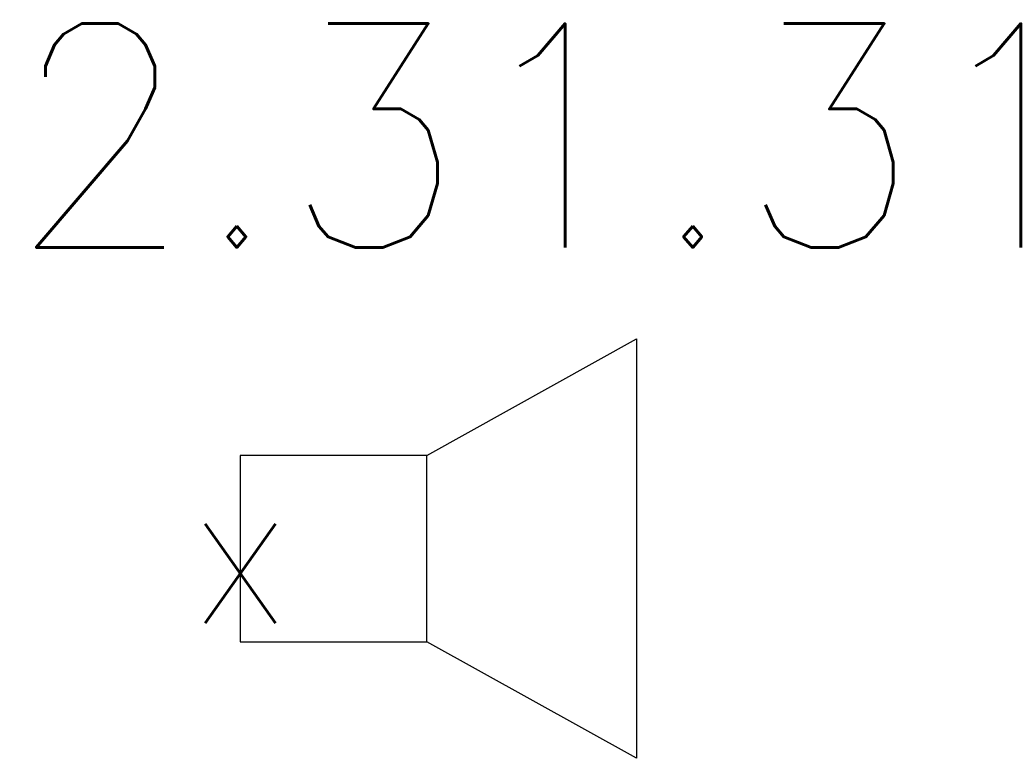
# Model space of a CAD drawing. Header units: millimetres. Extents: x -4577 to 1032787, y -66234 to 201209.
# Tile 55 of 256: x 18653 to 19181, y -26369 to -25973. Entities that reach past the tile are written whole.
import ezdxf
from ezdxf.enums import TextEntityAlignment as Align

# ---------------------------------------------------------------- set-up
doc = ezdxf.new("R2010")
doc.units = ezdxf.units.MM
doc.layers.add('510_5_2OG_ELT_1004$0$E__FM_SP_6W_R', color=83, linetype='Continuous')
doc.layers.add('510_5_2OG_ELT_1004$0$E__SYM3DPOS', color=2, linetype='Continuous', plot=False)
doc.styles.add('510_5_2OG_ELT_1004$0$Standard', font='simplex.shx')

# ---------------------------------------------------------------- blocks, each defined once
blk = doc.blocks.new('510_5_2OG_ELT_1004$0$I021')
for p, q in [((0.1, 0.05), (0.2125, 0.1125)), ((0.2125, 0.1125), (0.2125, -0.1125)), ((0.1, 0.05), (0, 0.05)), ((0, 0.05), (0, -0.05)), ((0.1, -0.05), (0.1, 0.05)), ((0, -0.05), (0.1, -0.05)), ((0.2125, -0.1125), (0.1, -0.05))]:
    blk.add_line(p, q)
blk = doc.blocks.new('510_5_2OG_ELT_1004')
at = {"layer": '510_5_2OG_ELT_1004$0$E__FM_SP_6W_R', "linetype": 'Continuous', "lineweight": 25}
ref = blk.add_blockref('510_5_2OG_ELT_1004$0$I021', (18771.44, -26256.3), dxfattribs=dict(at, xscale=1000, yscale=1000, zscale=1000))
ref.add_attrib('EC_3DPOS', 'x', dxfattribs={"layer": '510_5_2OG_ELT_1004$0$E__SYM3DPOS', "linetype": 'Continuous', "lineweight": 0, "height": 80, "style": '510_5_2OG_ELT_1004$0$Standard'}).set_placement((18771.44, -26256.3), align=Align.MIDDLE)
at = {"layer": '510_5_2OG_ELT_1004$0$E__FM_SP_6W_R', "linetype": 'Continuous', "lineweight": 25, "insert": (18646.58, -25974.71), "char_height": 120, "width": 2427.9008, "attachment_point": 1, "style": '510_5_2OG_ELT_1004$0$Standard'}
blk.add_mtext('2.31.31', dxfattribs=at)

msp = doc.modelspace()

# ---------------------------------------------------------------- block references
msp.add_blockref('510_5_2OG_ELT_1004', (0, -0.05))

doc.saveas('drawing.dxf')
